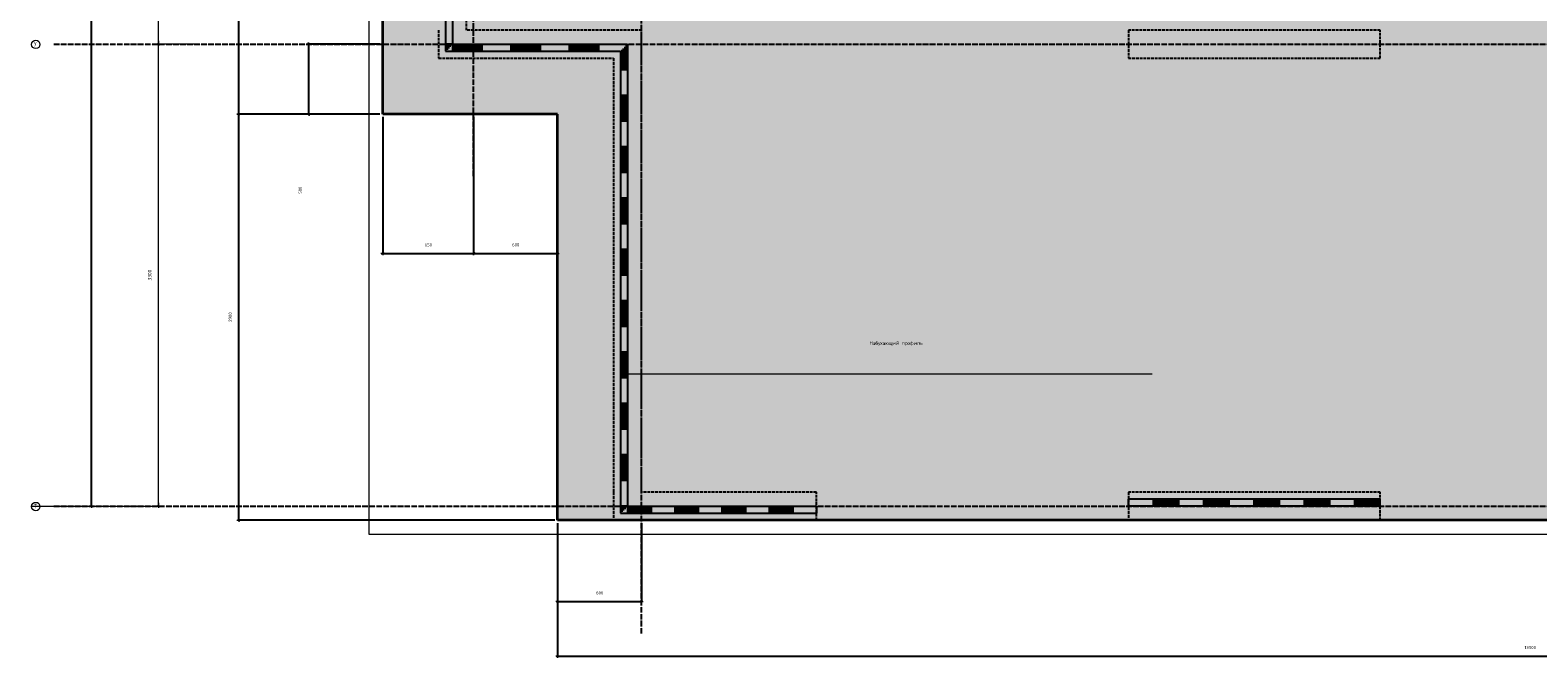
# Model space of a CAD drawing. Header units: millimetres. Extents: x -3170 to 89801, y -74170 to 82422.
# Tile 17 of 105: x -3170 to 7607, y 45657 to 50140. Entities that reach past the tile are written whole.
import ezdxf

# ---------------------------------------------------------------- set-up
doc = ezdxf.new("R2010")
doc.units = ezdxf.units.MM
doc.header["$PDMODE"] = 65
for name, pattern in [('______11', [50, 40, -5, 0, -5]), ('______2', [27, 20, -7]), ('______3', [50, 40, -10]), ('______5', [110, 80, -10, 10, -10])]:
    doc.linetypes.add(name, pattern=pattern)
for name, color, linetype, lineweight in [('Standard', 7, 'Continuous', 25), ('Балка_ общее', 7, '______3', 13), ('Заливка', 7, 'Continuous', 13), ('Размерная линия_ общее', 7, 'Continuous', 13), ('Стена_ общее', 7, 'Continuous', 35)]:
    doc.layers.add(name, color=color, linetype=linetype, lineweight=lineweight)
doc.layers.add('Осевая линия_ общее', color=7, linetype='______5', lineweight=13, true_color=0xa0a0a0)
doc.styles.add('ISOCPEUR', font='ISOCPEUR')
doc.dimstyles.new('DIMSTYLE_16', dxfattribs={"dimtxt": 22, "dimasz": 25, "dimexe": 0, "dimexo": 0, "dimgap": 11, "dimtad": 2, "dimdec": 0, "dimrnd": 1, "dimzin": 12, "dimdsep": 46, "dimtxsty": 'ISOCPEUR', "dimblk1": 'ALL_ML_STRICH', "dimblk2": 'ALL_ML_STRICH', "dimsah": 1, "dimcen": 0, "dimclrd": 7, "dimclre": 256, "dimclrt": 7, "dimadec": 0, "dimazin": 0, "dimtfac": 1, "dimtdec": 0, "dimtix": 1, "dimtmove": 2, "dimatfit": 3, "dimfxl": 0, "dimtzin": 0, "dimlwd": 0, "dimlwe": -3, "dimarcsym": 0})
doc.dimstyles.new('DIMSTYLE_3', dxfattribs={"dimtxt": 22, "dimasz": 25, "dimexe": 0, "dimexo": 0, "dimgap": 11, "dimtad": 2, "dimdec": 0, "dimrnd": 5, "dimzin": 12, "dimdsep": 46, "dimtxsty": 'ISOCPEUR', "dimblk1": 'ALL_ML_STRICH', "dimblk2": 'ALL_ML_STRICH', "dimsah": 1, "dimcen": 0, "dimclrd": 7, "dimclre": 256, "dimclrt": 7, "dimadec": 0, "dimazin": 0, "dimtfac": 1, "dimtdec": 0, "dimtix": 1, "dimtmove": 2, "dimatfit": 3, "dimfxl": 0, "dimtzin": 0, "dimlwd": 0, "dimlwe": -3, "dimarcsym": 0})
doc.dimstyles.new('DIMSTYLE_5', dxfattribs={"dimtxt": 25, "dimasz": 25, "dimexe": 0, "dimexo": 0, "dimgap": 12.5, "dimtad": 2, "dimdec": 0, "dimrnd": 5, "dimzin": 12, "dimdsep": 46, "dimtxsty": 'ISOCPEUR', "dimblk1": 'ALL_ML_STRICH', "dimblk2": 'ALL_ML_STRICH', "dimsah": 1, "dimcen": 0, "dimclrd": 7, "dimclre": 256, "dimclrt": 7, "dimadec": 0, "dimazin": 0, "dimtfac": 1, "dimtdec": 0, "dimtix": 1, "dimtmove": 2, "dimatfit": 3, "dimfxl": 0, "dimtzin": 0, "dimlwd": 0, "dimlwe": -3, "dimarcsym": 0})

# ---------------------------------------------------------------- blocks, each defined once
blk = doc.blocks.new('ALL_ML_STRICH')
at = {"color": 0, "linetype": 'ByBlock', "lineweight": -2}
for p, q in [((-1, 0), (0.5, 0)), ((-0.3, -0.3), (0.3, 0.3)), ((0, -0.5), (0, 0.5))]:
    blk.add_line(p, q, dxfattribs=at)
blk = doc.blocks.new('*D9')
at = {"layer": 'DEFPOINTS', "color": 7, "linetype": 'Continuous', "lineweight": 13, "transparency": 33554687}
for p in [(600, 46640), (1200, 46640), (600, 46060)]:
    blk.add_point(p, dxfattribs=at)
at = {"layer": 'Размерная линия_ общее', "color": 253, "linetype": 'Continuous', "lineweight": -2, "true_color": 0xa0a0a0, "transparency": 33554687}
for p, q in [((600, 46620), (600, 46060)), ((1200, 46620), (1200, 46060))]:
    blk.add_line(p, q, dxfattribs=at)
at = {"layer": 'Размерная линия_ общее', "color": 7, "linetype": 'Continuous', "lineweight": -2, "transparency": 33554687}
blk.add_line((600, 46060), (1200, 46060), dxfattribs=at)
at = {"layer": 'Размерная линия_ общее', "color": 7, "linetype": 'Continuous', "lineweight": 13, "transparency": 33554687, "xscale": 25, "yscale": 25, "zscale": 25, "rotation": 180}
blk.add_blockref('ALL_ML_STRICH', (600, 46060), dxfattribs=at)
at = {"layer": 'Размерная линия_ общее', "color": 7, "linetype": 'Continuous', "lineweight": 13, "transparency": 33554687, "xscale": 25, "yscale": 25, "zscale": 25}
blk.add_blockref('ALL_ML_STRICH', (1200, 46060), dxfattribs=at)
at = {"layer": 'Размерная линия_ общее', "color": 7, "linetype": 'Continuous', "lineweight": 13, "transparency": 33554687, "insert": (901, 46121), "char_height": 22, "width": 66, "attachment_point": 5, "style": 'ISOCPEUR'}
blk.add_mtext('\\A1;{600}', dxfattribs=at)
blk = doc.blocks.new('*D11')
at = {"layer": 'DEFPOINTS', "color": 7, "linetype": 'Continuous', "lineweight": 13, "transparency": 33554687}
for p in [(600, 46640), (14500, 46640), (600, 45670)]:
    blk.add_point(p, dxfattribs=at)
at = {"layer": 'Размерная линия_ общее', "color": 253, "linetype": 'Continuous', "lineweight": -2, "true_color": 0xa0a0a0, "transparency": 33554687}
for p, q in [((600, 46620), (600, 45670)), ((14500, 46620), (14500, 45670))]:
    blk.add_line(p, q, dxfattribs=at)
at = {"layer": 'Размерная линия_ общее', "color": 7, "linetype": 'Continuous', "lineweight": -2, "transparency": 33554687}
blk.add_line((600, 45670), (14500, 45670), dxfattribs=at)
at = {"layer": 'Размерная линия_ общее', "color": 7, "linetype": 'Continuous', "lineweight": 13, "transparency": 33554687, "xscale": 25, "yscale": 25, "zscale": 25, "rotation": 180}
blk.add_blockref('ALL_ML_STRICH', (600, 45670), dxfattribs=at)
at = {"layer": 'Размерная линия_ общее', "color": 7, "linetype": 'Continuous', "lineweight": 13, "transparency": 33554687, "xscale": 25, "yscale": 25, "zscale": 25}
blk.add_blockref('ALL_ML_STRICH', (14500, 45670), dxfattribs=at)
at = {"layer": 'Размерная линия_ общее', "color": 7, "linetype": 'Continuous', "lineweight": 13, "transparency": 33554687, "insert": (7553, 45731), "char_height": 22, "width": 110, "attachment_point": 5, "style": 'ISOCPEUR'}
blk.add_mtext('\\A1;{13900}', dxfattribs=at)
blk = doc.blocks.new('*D12')
at = {"layer": 'DEFPOINTS', "color": 7, "linetype": 'Continuous', "lineweight": 13, "transparency": 33554687}
for p in [(-650, 49540), (-1679, 46640), (600, 46640)]:
    blk.add_point(p, dxfattribs=at)
at = {"layer": 'Размерная линия_ общее', "color": 253, "linetype": 'Continuous', "lineweight": -2, "true_color": 0xa0a0a0, "transparency": 33554687}
for p, q in [((-670, 49540), (-1679, 49540)), ((580, 46640), (-1679, 46640))]:
    blk.add_line(p, q, dxfattribs=at)
at = {"layer": 'Размерная линия_ общее', "color": 7, "linetype": 'Continuous', "lineweight": -2, "transparency": 33554687}
blk.add_line((-1679, 46640), (-1679, 49540), dxfattribs=at)
at = {"layer": 'Размерная линия_ общее', "color": 7, "linetype": 'Continuous', "lineweight": 13, "transparency": 33554687, "xscale": 25, "yscale": 25, "zscale": 25}
for p, rotation in [((-1679, 49540), 90), ((-1679, 46640), 270)]:
    blk.add_blockref('ALL_ML_STRICH', p, dxfattribs=dict(at, rotation=rotation))
at = {"layer": 'Размерная линия_ общее', "color": 7, "linetype": 'Continuous', "lineweight": 13, "transparency": 33554687, "insert": (-1740, 48091), "char_height": 22, "width": 88, "attachment_point": 5, "rotation": 90, "style": 'ISOCPEUR'}
blk.add_mtext('\\A1;{2900}', dxfattribs=at)
blk = doc.blocks.new('*D13')
at = {"layer": 'DEFPOINTS', "color": 7, "linetype": 'Continuous', "lineweight": 13, "transparency": 33554687}
for p in [(-650, 54460), (-1679, 49540), (-650, 49540)]:
    blk.add_point(p, dxfattribs=at)
at = {"layer": 'Размерная линия_ общее', "color": 253, "linetype": 'Continuous', "lineweight": -2, "true_color": 0xa0a0a0, "transparency": 33554687}
for p, q in [((-670, 54460), (-1679, 54460)), ((-670, 49540), (-1679, 49540))]:
    blk.add_line(p, q, dxfattribs=at)
at = {"layer": 'Размерная линия_ общее', "color": 7, "linetype": 'Continuous', "lineweight": -2, "transparency": 33554687}
blk.add_line((-1679, 49540), (-1679, 54460), dxfattribs=at)
at = {"layer": 'Размерная линия_ общее', "color": 7, "linetype": 'Continuous', "lineweight": 13, "transparency": 33554687, "xscale": 25, "yscale": 25, "zscale": 25}
for p, rotation in [((-1679, 54460), 90), ((-1679, 49540), 270)]:
    blk.add_blockref('ALL_ML_STRICH', p, dxfattribs=dict(at, rotation=rotation))
at = {"layer": 'Размерная линия_ общее', "color": 7, "linetype": 'Continuous', "lineweight": 13, "transparency": 33554687, "insert": (-1740, 52000), "char_height": 22, "width": 88, "attachment_point": 5, "rotation": 90, "style": 'ISOCPEUR'}
blk.add_mtext('\\A1;{4920}', dxfattribs=at)
blk = doc.blocks.new('*D25')
at = {"layer": 'DEFPOINTS', "color": 7, "linetype": 'Continuous', "lineweight": 13, "transparency": 33554687}
for p in [(-650, 50040), (-1179, 49540), (-650, 49540)]:
    blk.add_point(p, dxfattribs=at)
at = {"layer": 'Размерная линия_ общее', "color": 253, "linetype": 'Continuous', "lineweight": -2, "true_color": 0xa0a0a0, "transparency": 33554687}
for p, q in [((-670, 50040), (-1179, 50040)), ((-670, 49540), (-1179, 49540))]:
    blk.add_line(p, q, dxfattribs=at)
at = {"layer": 'Размерная линия_ общее', "color": 7, "linetype": 'Continuous', "lineweight": -2, "transparency": 33554687}
blk.add_line((-1179, 49540), (-1179, 50040), dxfattribs=at)
at = {"layer": 'Размерная линия_ общее', "color": 7, "linetype": 'Continuous', "lineweight": 13, "transparency": 33554687, "xscale": 25, "yscale": 25, "zscale": 25}
for p, rotation in [((-1179, 50040), 90), ((-1179, 49540), 270)]:
    blk.add_blockref('ALL_ML_STRICH', p, dxfattribs=dict(at, rotation=rotation))
at = {"layer": 'Размерная линия_ общее', "color": 7, "linetype": 'Continuous', "lineweight": 13, "transparency": 33554687, "insert": (-1240, 48997), "char_height": 22, "width": 66, "attachment_point": 5, "rotation": 90, "style": 'ISOCPEUR'}
blk.add_mtext('\\A1;{500}', dxfattribs=at)
blk = doc.blocks.new('СЛОЖНЫЙ_ОБЪЕКТ_7')
at = {"layer": 'Стена_ общее', "color": 253, "linetype": '______2', "lineweight": -3, "true_color": 0xa0a0a0, "transparency": 33554687}
for p, q in [((-50, 50140), (-50, 53860)), ((-250, 50140), (-250, 49940)), ((1000, 50140), (-50, 50140)), ((1200, 50140), (1000, 50140)), ((1200, 46840), (1200, 50140)), ((4680, 50140), (4680, 49940)), ((6480, 50140), (4680, 50140)), ((6480, 49940), (6480, 50140)), ((-250, 49940), (1000, 49940)), ((1000, 49940), (1000, 46840)), ((4680, 49940), (6480, 49940)), ((1000, 46840), (1000, 46640)), ((2450, 46840), (1200, 46840)), ((2450, 46640), (2450, 46840)), ((4680, 46840), (4680, 46640)), ((6480, 46840), (4680, 46840)), ((6480, 46640), (6480, 46840)), ((1000, 46640), (2450, 46640)), ((4680, 46640), (6480, 46640))]:
    blk.add_line(p, q, dxfattribs=at)
blk = doc.blocks.new('ЭЛЕМЕНТ_УЗОРА_3')
at = {"layer": 'Standard', "color": 7, "linetype": 'Continuous', "lineweight": 25, "transparency": 33554687}
for p, q in [((5040, 46790), (4680, 46790)), ((4680, 46790), (4680, 46790)), ((4680, 46740), (4680, 46790)), ((4680, 46740), (4680, 46790)), ((4680, 46780), (4680, 46780)), ((4860, 46740), (4860, 46790)), ((5040, 46780), (4860, 46780)), ((5400, 46790), (5040, 46790)), ((5040, 46740), (5040, 46790)), ((5040, 46740), (5040, 46790)), ((5220, 46740), (5220, 46790)), ((5400, 46780), (5220, 46780)), ((5760, 46790), (5400, 46790)), ((5400, 46740), (5400, 46790)), ((5400, 46740), (5400, 46790)), ((5580, 46740), (5580, 46790)), ((5760, 46780), (5580, 46780)), ((6120, 46790), (5760, 46790)), ((5760, 46740), (5760, 46790)), ((5760, 46740), (5760, 46790)), ((5940, 46740), (5940, 46790)), ((6120, 46780), (5940, 46780)), ((6480, 46790), (6120, 46790)), ((6120, 46740), (6120, 46790)), ((6120, 46740), (6120, 46790)), ((6300, 46740), (6300, 46790)), ((6480, 46780), (6300, 46780)), ((6480, 46740), (6480, 46790)), ((4680, 46770), (4680, 46770)), ((4680, 46760), (4680, 46760)), ((4680, 46750), (4680, 46750)), ((5040, 46740), (4680, 46740)), ((4680, 46740), (4680, 46740)), ((5040, 46770), (4860, 46770)), ((5040, 46760), (4860, 46760)), ((5040, 46750), (4860, 46750)), ((5400, 46740), (5040, 46740)), ((5400, 46770), (5220, 46770)), ((5400, 46760), (5220, 46760)), ((5400, 46750), (5220, 46750)), ((5760, 46740), (5400, 46740)), ((5760, 46770), (5580, 46770)), ((5760, 46760), (5580, 46760)), ((5760, 46750), (5580, 46750)), ((6120, 46740), (5760, 46740)), ((6120, 46770), (5940, 46770)), ((6120, 46760), (5940, 46760)), ((6120, 46750), (5940, 46750)), ((6480, 46740), (6120, 46740)), ((6480, 46770), (6300, 46770)), ((6480, 46760), (6300, 46760)), ((6480, 46750), (6300, 46750))]:
    blk.add_line(p, q, dxfattribs=at)
blk = doc.blocks.new('ЭЛЕМЕНТ_УЗОРА_4')
at = {"layer": 'Standard', "color": 7, "linetype": 'Continuous', "lineweight": 25, "transparency": 33554687}
for p, q in [((-200, 50396), (-200, 50040)), ((-200, 50040), (-200, 49990)), ((-190, 50040), (-190, 50000)), ((-180, 50040), (-180, 50010)), ((-170, 50040), (-170, 50020)), ((-160, 50040), (-160, 50030)), ((-150, 50040), (-150, 50040)), ((-150, 50040), (267, 50040)), ((-150, 50040), (-150, 49990)), ((-150, 50040), (-150, 49990)), ((-150, 50030), (58, 50030)), ((-150, 50020), (58, 50020)), ((-150, 50010), (58, 50010)), ((58, 50040), (58, 49990)), ((267, 50040), (683, 50040)), ((267, 50040), (267, 49990)), ((267, 50040), (267, 49990)), ((267, 50030), (475, 50030)), ((267, 50020), (475, 50020)), ((267, 50010), (475, 50010)), ((475, 50040), (475, 49990)), ((683, 50040), (683, 49990)), ((683, 50040), (683, 49990)), ((683, 50030), (892, 50030)), ((683, 50020), (892, 50020)), ((683, 50010), (892, 50010)), ((892, 50040), (892, 49990)), ((1070, 50010), (1070, 49857)), ((1080, 50020), (1080, 49857)), ((1090, 50030), (1090, 49857)), ((1100, 50040), (1100, 50040)), ((1100, 50040), (1100, 49673)), ((1100, 50040), (1100, 50040)), ((1100, 50040), (1100, 50040)), ((-200, 49990), (-150, 49990)), ((-150, 50000), (58, 50000)), ((-150, 49990), (267, 49990)), ((267, 50000), (475, 50000)), ((267, 49990), (683, 49990)), ((683, 50000), (892, 50000)), ((683, 49990), (1050, 49990)), ((1050, 49990), (1050, 49673)), ((1060, 50000), (1060, 49857)), ((1100, 49857), (1050, 49857)), ((1050, 49673), (1050, 49307)), ((1100, 49673), (1050, 49673)), ((1100, 49673), (1050, 49673)), ((1060, 49673), (1060, 49490)), ((1070, 49673), (1070, 49490)), ((1080, 49673), (1080, 49490)), ((1090, 49673), (1090, 49490)), ((1100, 49673), (1100, 49307)), ((1100, 49490), (1050, 49490)), ((1050, 49307), (1050, 48940)), ((1100, 49307), (1050, 49307)), ((1100, 49307), (1050, 49307)), ((1060, 49307), (1060, 49123)), ((1070, 49307), (1070, 49123)), ((1080, 49307), (1080, 49123)), ((1090, 49307), (1090, 49123)), ((1100, 49307), (1100, 48940)), ((1100, 49123), (1050, 49123)), ((1050, 48940), (1050, 48573)), ((1100, 48940), (1050, 48940)), ((1100, 48940), (1050, 48940)), ((1060, 48940), (1060, 48757)), ((1070, 48940), (1070, 48757)), ((1080, 48940), (1080, 48757)), ((1090, 48940), (1090, 48757)), ((1100, 48940), (1100, 48573)), ((1100, 48757), (1050, 48757)), ((1050, 48573), (1050, 48207)), ((1100, 48573), (1050, 48573)), ((1100, 48573), (1050, 48573)), ((1060, 48573), (1060, 48390)), ((1070, 48573), (1070, 48390)), ((1080, 48573), (1080, 48390)), ((1090, 48573), (1090, 48390)), ((1100, 48573), (1100, 48207)), ((1100, 48390), (1050, 48390)), ((1050, 48207), (1050, 47840)), ((1100, 48207), (1050, 48207)), ((1100, 48207), (1050, 48207)), ((1060, 48207), (1060, 48023)), ((1070, 48207), (1070, 48023)), ((1080, 48207), (1080, 48023)), ((1090, 48207), (1090, 48023)), ((1100, 48207), (1100, 47840)), ((1100, 48023), (1050, 48023)), ((1050, 47840), (1050, 47473)), ((1100, 47840), (1050, 47840)), ((1100, 47840), (1050, 47840)), ((1060, 47840), (1060, 47657)), ((1070, 47840), (1070, 47657)), ((1080, 47840), (1080, 47657)), ((1090, 47840), (1090, 47657)), ((1100, 47840), (1100, 47473)), ((1100, 47657), (1050, 47657)), ((1050, 47473), (1050, 47107)), ((1100, 47473), (1050, 47473)), ((1100, 47473), (1050, 47473)), ((1060, 47473), (1060, 47290)), ((1070, 47473), (1070, 47290)), ((1080, 47473), (1080, 47290)), ((1090, 47473), (1090, 47290)), ((1100, 47473), (1100, 47107)), ((1100, 47290), (1050, 47290)), ((1050, 47107), (1050, 46740)), ((1100, 47107), (1050, 47107)), ((1100, 47107), (1050, 47107)), ((1060, 47107), (1060, 46923)), ((1070, 47107), (1070, 46923)), ((1080, 47107), (1080, 46923)), ((1090, 47107), (1090, 46923)), ((1100, 47107), (1100, 46740)), ((1100, 46923), (1050, 46923)), ((1050, 46740), (1050, 46690)), ((1100, 46740), (1050, 46740)), ((1100, 46740), (1050, 46740)), ((1050, 46690), (1100, 46690)), ((1060, 46740), (1060, 46700)), ((1070, 46740), (1070, 46710)), ((1080, 46740), (1080, 46720)), ((1090, 46740), (1090, 46730)), ((1100, 46740), (1100, 46740)), ((1100, 46740), (1100, 46740)), ((1100, 46740), (1438, 46740)), ((1100, 46740), (1100, 46690)), ((1100, 46740), (1100, 46690)), ((1100, 46730), (1269, 46730)), ((1100, 46720), (1269, 46720)), ((1100, 46710), (1269, 46710)), ((1100, 46700), (1269, 46700)), ((1100, 46690), (1438, 46690)), ((1269, 46740), (1269, 46690)), ((1438, 46740), (1775, 46740)), ((1438, 46740), (1438, 46690)), ((1438, 46740), (1438, 46690)), ((1438, 46730), (1606, 46730)), ((1438, 46720), (1606, 46720)), ((1438, 46710), (1606, 46710)), ((1438, 46700), (1606, 46700)), ((1438, 46690), (1775, 46690)), ((1606, 46740), (1606, 46690)), ((1775, 46740), (2112, 46740)), ((1775, 46740), (1775, 46690)), ((1775, 46740), (1775, 46690)), ((1775, 46730), (1944, 46730)), ((1775, 46720), (1944, 46720)), ((1775, 46710), (1944, 46710)), ((1775, 46700), (1944, 46700)), ((1775, 46690), (2112, 46690)), ((1944, 46740), (1944, 46690)), ((2112, 46740), (2450, 46740)), ((2112, 46740), (2112, 46690)), ((2112, 46740), (2112, 46690)), ((2112, 46730), (2281, 46730)), ((2112, 46720), (2281, 46720)), ((2112, 46710), (2281, 46710)), ((2112, 46700), (2281, 46700)), ((2112, 46690), (2450, 46690)), ((2281, 46740), (2281, 46690)), ((2450, 46740), (2450, 46740)), ((2450, 46740), (2450, 46690)), ((2450, 46740), (2450, 46690)), ((2450, 46730), (2450, 46730)), ((2450, 46720), (2450, 46720)), ((2450, 46710), (2450, 46710)), ((2450, 46700), (2450, 46700)), ((2450, 46690), (2450, 46690))]:
    blk.add_line(p, q, dxfattribs=at)
for points in [[(-150, 50396), (-150, 50040), (-150, 50040)], [(-150, 50040), (-150, 50040), (-200, 50040)], [(-150, 50040), (-150, 50040), (-200, 50040)], [(683, 50040), (1100, 50040), (1100, 50040)]]:
    blk.add_lwpolyline(points, dxfattribs=at)
blk = doc.blocks.new('*D526')
at = {"layer": 'DEFPOINTS', "color": 7, "linetype": 'Continuous', "lineweight": 13, "transparency": 33554687}
for p in [(-2849, 67780), (-3000, 46740), (-2731, 46740)]:
    blk.add_point(p, dxfattribs=at)
at = {"layer": 'Размерная линия_ общее', "color": 253, "linetype": 'Continuous', "lineweight": -2, "true_color": 0xa0a0a0, "transparency": 33554687}
for p, q in [((-2949, 67780), (-2731, 67780)), ((-2731, 46740), (-2731, 46740))]:
    blk.add_line(p, q, dxfattribs=at)
at = {"layer": 'Размерная линия_ общее', "color": 7, "linetype": 'Continuous', "lineweight": -2, "transparency": 33554687}
blk.add_line((-2731, 46740), (-2731, 67780), dxfattribs=at)
at = {"layer": 'Размерная линия_ общее', "color": 7, "linetype": 'Continuous', "lineweight": 13, "transparency": 33554687, "xscale": 25, "yscale": 25, "zscale": 25}
for p, rotation in [((-2731, 67780), 90), ((-2731, 46740), 270)]:
    blk.add_blockref('ALL_ML_STRICH', p, dxfattribs=dict(at, rotation=rotation))
at = {"layer": 'Размерная линия_ общее', "color": 7, "linetype": 'Continuous', "lineweight": 13, "transparency": 33554687, "insert": (-2792, 57262), "char_height": 22, "width": 110, "attachment_point": 5, "rotation": 90, "style": 'ISOCPEUR'}
blk.add_mtext('\\A1;{21040}', dxfattribs=at)
blk = doc.blocks.new('*D544')
at = {"layer": 'DEFPOINTS', "color": 7, "linetype": 'Continuous', "lineweight": 13, "transparency": 33554687}
for p in [(-1978, 50040), (-3170, 46740), (-2253, 46740)]:
    blk.add_point(p, dxfattribs=at)
at = {"layer": 'Балка_ общее', "color": 251, "linetype": 'Continuous', "lineweight": -2, "true_color": 0x656565, "transparency": 33554687}
for p, q in [((-1988, 50040), (-2253, 50040)), ((-3160, 46740), (-2253, 46740))]:
    blk.add_line(p, q, dxfattribs=at)
at = {"layer": 'Балка_ общее', "color": 7, "linetype": 'Continuous', "lineweight": -2, "transparency": 33554687}
blk.add_line((-2253, 46740), (-2253, 50040), dxfattribs=at)
at = {"layer": 'Балка_ общее', "color": 7, "linetype": 'Continuous', "lineweight": 13, "transparency": 33554687, "xscale": 25, "yscale": 25, "zscale": 25}
for p, rotation in [((-2253, 50040), 90), ((-2253, 46740), 270)]:
    blk.add_blockref('ALL_ML_STRICH', p, dxfattribs=dict(at, rotation=rotation))
at = {"layer": 'Балка_ общее', "color": 7, "linetype": 'Continuous', "lineweight": 13, "transparency": 33554687, "insert": (-2316, 48391), "char_height": 25, "width": 100, "attachment_point": 5, "rotation": 90, "style": 'ISOCPEUR'}
blk.add_mtext('\\A1;{3300}', dxfattribs=at)
blk = doc.blocks.new('*D545')
at = {"layer": 'DEFPOINTS', "color": 7, "linetype": 'Continuous', "lineweight": 13, "transparency": 33554687}
for p in [(-1554, 53340), (-2253, 50040), (-1978, 50040)]:
    blk.add_point(p, dxfattribs=at)
at = {"layer": 'Балка_ общее', "color": 251, "linetype": 'Continuous', "lineweight": -2, "true_color": 0x656565, "transparency": 33554687}
for p, q in [((-1564, 53340), (-2253, 53340)), ((-1988, 50040), (-2253, 50040))]:
    blk.add_line(p, q, dxfattribs=at)
at = {"layer": 'Балка_ общее', "color": 7, "linetype": 'Continuous', "lineweight": -2, "transparency": 33554687}
blk.add_line((-2253, 50040), (-2253, 53340), dxfattribs=at)
at = {"layer": 'Балка_ общее', "color": 7, "linetype": 'Continuous', "lineweight": 13, "transparency": 33554687, "xscale": 25, "yscale": 25, "zscale": 25}
for p, rotation in [((-2253, 53340), 90), ((-2253, 50040), 270)]:
    blk.add_blockref('ALL_ML_STRICH', p, dxfattribs=dict(at, rotation=rotation))
at = {"layer": 'Балка_ общее', "color": 7, "linetype": 'Continuous', "lineweight": 13, "transparency": 33554687, "insert": (-2316, 51691), "char_height": 25, "width": 100, "attachment_point": 5, "rotation": 90, "style": 'ISOCPEUR'}
blk.add_mtext('\\A1;{3300}', dxfattribs=at)
blk = doc.blocks.new('*D556')
at = {"layer": 'DEFPOINTS', "color": 7, "linetype": 'Continuous', "lineweight": 13, "transparency": 33554687}
for p in [(-650, 49540), (0, 49540), (-650, 48546)]:
    blk.add_point(p, dxfattribs=at)
at = {"layer": 'Размерная линия_ общее', "color": 253, "linetype": 'Continuous', "lineweight": -2, "true_color": 0xa0a0a0, "transparency": 33554687}
for p, q in [((-650, 49520), (-650, 48546)), ((0, 49520), (0, 48546))]:
    blk.add_line(p, q, dxfattribs=at)
at = {"layer": 'Размерная линия_ общее', "color": 7, "linetype": 'Continuous', "lineweight": -2, "transparency": 33554687}
blk.add_line((-650, 48546), (0, 48546), dxfattribs=at)
at = {"layer": 'Размерная линия_ общее', "color": 7, "linetype": 'Continuous', "lineweight": 13, "transparency": 33554687, "xscale": 25, "yscale": 25, "zscale": 25, "rotation": 180}
blk.add_blockref('ALL_ML_STRICH', (-650, 48546), dxfattribs=at)
at = {"layer": 'Размерная линия_ общее', "color": 7, "linetype": 'Continuous', "lineweight": 13, "transparency": 33554687, "xscale": 25, "yscale": 25, "zscale": 25}
blk.add_blockref('ALL_ML_STRICH', (0, 48546), dxfattribs=at)
at = {"layer": 'Размерная линия_ общее', "color": 7, "linetype": 'Continuous', "lineweight": 13, "transparency": 33554687, "insert": (-324, 48607), "char_height": 22, "width": 66, "attachment_point": 5, "style": 'ISOCPEUR'}
blk.add_mtext('\\A1;{650}', dxfattribs=at)
blk = doc.blocks.new('*D557')
at = {"layer": 'DEFPOINTS', "color": 7, "linetype": 'Continuous', "lineweight": 13, "transparency": 33554687}
for p in [(0, 49540), (600, 49540), (0, 48546)]:
    blk.add_point(p, dxfattribs=at)
at = {"layer": 'Размерная линия_ общее', "color": 253, "linetype": 'Continuous', "lineweight": -2, "true_color": 0xa0a0a0, "transparency": 33554687}
for p, q in [((0, 49520), (0, 48546)), ((600, 49520), (600, 48546))]:
    blk.add_line(p, q, dxfattribs=at)
at = {"layer": 'Размерная линия_ общее', "color": 7, "linetype": 'Continuous', "lineweight": -2, "transparency": 33554687}
blk.add_line((0, 48546), (600, 48546), dxfattribs=at)
at = {"layer": 'Размерная линия_ общее', "color": 7, "linetype": 'Continuous', "lineweight": 13, "transparency": 33554687, "xscale": 25, "yscale": 25, "zscale": 25, "rotation": 180}
blk.add_blockref('ALL_ML_STRICH', (0, 48546), dxfattribs=at)
at = {"layer": 'Размерная линия_ общее', "color": 7, "linetype": 'Continuous', "lineweight": 13, "transparency": 33554687, "xscale": 25, "yscale": 25, "zscale": 25}
blk.add_blockref('ALL_ML_STRICH', (600, 48546), dxfattribs=at)
at = {"layer": 'Размерная линия_ общее', "color": 7, "linetype": 'Continuous', "lineweight": 13, "transparency": 33554687, "insert": (301, 48607), "char_height": 22, "width": 66, "attachment_point": 5, "style": 'ISOCPEUR'}
blk.add_mtext('\\A1;{600}', dxfattribs=at)
blk = doc.blocks.new('СЛОЖНЫЙ_ОБЪЕКТ_9')
at = {"layer": 'Осевая линия_ общее', "color": 253, "linetype": '______11', "lineweight": -3, "true_color": 0xa0a0a0, "transparency": 33554687}
for p, q in [((0, 49097.3), (0, 70740)), ((1200, 45830), (1200, 70740)), ((-3000, 50040), (14850, 50040)), ((-3000, 46740), (14900, 46740))]:
    blk.add_line(p, q, dxfattribs=at)
at = {"layer": 'Осевая линия_ общее', "color": 7, "linetype": 'Continuous', "lineweight": 13, "transparency": 33554687}
for centre in [(-3129.6, 50038), (-3129.6, 46738)]:
    blk.add_circle(centre, 29.9, dxfattribs=at)
at = {"layer": 'Осевая линия_ общее', "color": 7, "linetype": 'Continuous', "lineweight": 13, "transparency": 33554687, "char_height": 30, "width": 35.983, "attachment_point": 7, "style": 'ISOCPEUR'}
for s, insert in [('\\W0.80;У', (-3141.6, 50025)), ('\\W0.80;Т', (-3141.6, 46725))]:
    blk.add_mtext(s, dxfattribs=dict(at, insert=insert))
at = {"layer": 'Балка_ общее', "color": 7, "linetype": 'Continuous', "lineweight": 13, "transparency": 33554687}
for base, p1, p2, picture, middle in [((-2253.1, 53340), (-1987.5, 50040), (-1564.2, 53340), '*D545', (-2315.6, 51691.2)), ((-2253.1, 50040), (-3160, 46740), (-1987.5, 50040), '*D544', (-2315.6, 48391.2))]:
    dim = blk.add_linear_dim(base=base, p1=p1, p2=p2, angle=90, dimstyle='DIMSTYLE_5', override={"dimpost": '<>', "dimclrd": 7, "dimclre": 251, "dimclrt": 7, "dimlwd": 0, "dimlwe": 65533}, dxfattribs=at)
    dim.commit()
    dim.dimension.update_dxf_attribs({"geometry": picture, "text_midpoint": middle, "dimtype": 160})

msp = doc.modelspace()

# ---------------------------------------------------------------- hatches: boundary and pattern name
at = {"layer": 'Заливка', "linetype": 'Continuous', "lineweight": 13, "transparency": 33554687}
h = msp.add_hatch(color=9, dxfattribs=at)
h.paths.add_polyline_path([(14500, 68280), (600, 68280), (600, 64980), (-650, 64980), (-650, 60060), (600, 60060), (600, 54460), (-650, 54460), (-650, 49540), (600, 49540), (600, 46640), (14500, 46640), (14500, 52830), (16340, 52830), (16340, 61690), (14500, 61690)])
h.paths.add_polyline_path([(5880, 57065), (6480, 57065), (6480, 56465), (5880, 56465)], flags=16)

# ---------------------------------------------------------------- linework, layer by layer
at = {"layer": 'Standard', "color": 7, "linetype": 'Continuous', "lineweight": 13, "transparency": 33554687}
msp.add_line((1100, 47685.1), (4850, 47685.1), dxfattribs=at)
at = {"layer": 'Standard', "color": 7, "linetype": 'Continuous', "lineweight": 18, "transparency": 33554687}
msp.add_lwpolyline([(-750, 46540), (16440, 46540), (16440, 68380), (-750, 68380), (-750, 46540)], dxfattribs=at)
at = {"layer": 'Размерная линия_ общее', "color": 7, "linetype": 'Continuous', "lineweight": 35, "transparency": 33554687}
for p, q in [((-650, 49540), (-650, 54460)), ((600, 49540), (-650, 49540)), ((600, 46640), (600, 49540)), ((14500, 46640), (600, 46640))]:
    msp.add_line(p, q, dxfattribs=at)

# ---------------------------------------------------------------- block references
at = {"layer": 'Standard', "color": 7, "linetype": 'Continuous', "lineweight": 25, "transparency": 33554687}
for name in ['ЭЛЕМЕНТ_УЗОРА_4', 'ЭЛЕМЕНТ_УЗОРА_3']:
    msp.add_blockref(name, (0, 0), dxfattribs=at)
at = {"layer": 'Балка_ общее', "color": 7, "linetype": 'Continuous', "lineweight": 13, "transparency": 33554687}
msp.add_blockref('СЛОЖНЫЙ_ОБЪЕКТ_9', (0, 0), dxfattribs=at)
at = {"layer": 'Стена_ общее', "color": 253, "linetype": '______2', "lineweight": -3, "true_color": 0xa0a0a0, "transparency": 33554687}
msp.add_blockref('СЛОЖНЫЙ_ОБЪЕКТ_7', (0, 0), dxfattribs=at)

# ---------------------------------------------------------------- texts
at = {"layer": 'Standard', "color": 7, "linetype": 'Continuous', "lineweight": 13, "transparency": 33554687, "insert": (3019.3, 47901.8), "char_height": 25, "width": 348.567, "attachment_point": 5, "style": 'ISOCPEUR'}
msp.add_mtext('\\A1;{\\fISOCPEUR|i0|b0;\\H25.000000;\\W1.000000;\\C7;Набухающий профиль}\\P', dxfattribs=at)

# ---------------------------------------------------------------- dimensions: what is measured, and where the dimension line sits
at = {"layer": 'Размерная линия_ общее', "color": 7, "linetype": 'Continuous', "lineweight": 13, "transparency": 33554687}
for base, p1, p2, dimstyle, picture, middle in [((-2730.6, 67780), (-2730.6, 46740), (-2949, 67780), 'DIMSTYLE_16', '*D526', (-2791.6, 57262.2)), ((-1678.7, 54460), (-670, 49540), (-670, 54460), 'DIMSTYLE_3', '*D13', (-1739.7, 52000)), ((-1178.7, 50040), (-670, 49540), (-670, 50040), 'DIMSTYLE_3', '*D25', (-1240.4, 48997.1)), ((-1678.7, 49540), (580, 46640), (-670, 49540), 'DIMSTYLE_3', '*D12', (-1739.7, 48091.1))]:
    dim = msp.add_linear_dim(base=base, p1=p1, p2=p2, angle=90, dimstyle=dimstyle, override={"dimpost": '<>', "dimclrd": 7, "dimclre": 253, "dimclrt": 7, "dimlwd": 0, "dimlwe": 65533}, dxfattribs=at)
    dim.commit()
    dim.dimension.update_dxf_attribs({"geometry": picture, "text_midpoint": middle, "dimtype": 160})
for base, p1, p2, picture, middle in [((0, 48545.8), (-650, 49520), (0, 49520), '*D556', (-323.9, 48606.8)), ((600, 48545.8), (0, 49520), (600, 49520), '*D557', (301.1, 48606.8)), ((1200, 46060), (600, 46620), (1200, 46620), '*D9', (901.1, 46121)), ((14500, 45670), (600, 46620), (14500, 46620), '*D11', (7553.3, 45731))]:
    dim = msp.add_linear_dim(base=base, p1=p1, p2=p2, dimstyle='DIMSTYLE_3', override={"dimpost": '<>', "dimclrd": 7, "dimclre": 253, "dimclrt": 7, "dimlwd": 0, "dimlwe": 65533}, dxfattribs=at)
    dim.commit()
    dim.dimension.update_dxf_attribs({"geometry": picture, "text_midpoint": middle, "dimtype": 160})

doc.saveas('drawing.dxf')
